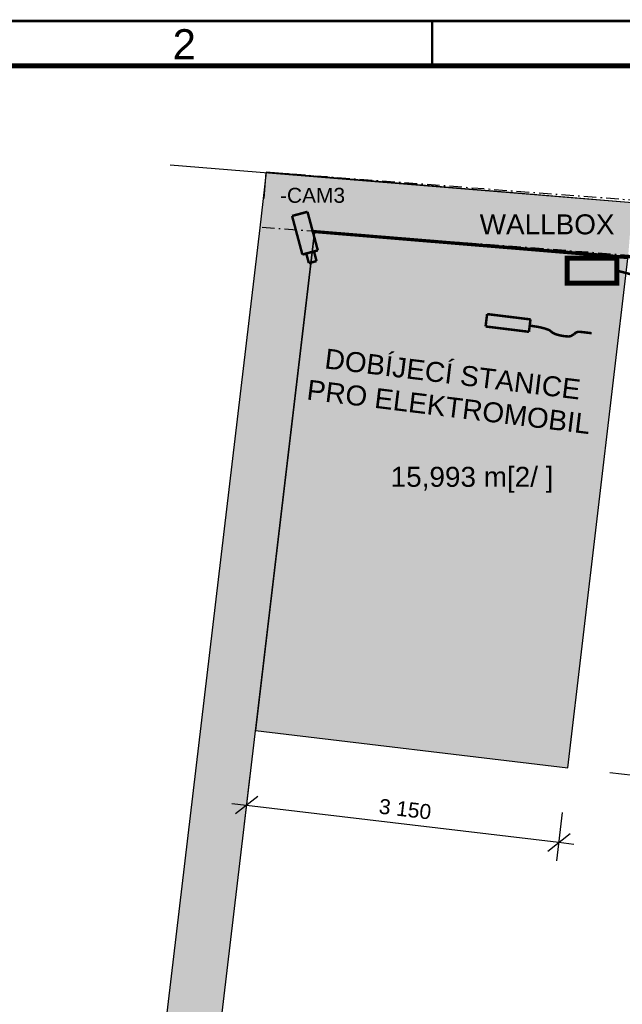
# Model space of a CAD drawing. Extents: x -12025 to 39812, y -28775 to 12.
# Tile 35 of 90: x 5268 to 11304, y -9846 to 12. Entities that reach past the tile are written whole.
import ezdxf
from ezdxf.enums import TextEntityAlignment as Align

# ---------------------------------------------------------------- set-up
doc = ezdxf.new("R2010")
doc.units = 0
doc.header["$MEASUREMENT"] = 0
doc.linetypes.add('Telekomunikacni vodic', pattern=[9.25, 3, -0.75, 3, -0.75, 0.125, -0.75, 0.125, -0.75])
doc.linetypes.add('Čerchovaná M', pattern=[225, 125, -42.5, 15, -42.5])
for name, color, linetype in [('0 (Pozadí)', 254, 'Continuous'), ('OÚ Dukovany internet + tv + data', 192, 'Continuous'), ('OÚ Dukovany půdorys kóty 1NP', 7, 'Continuous'), ('OÚ Dukovany půdorys podklad 1NP', 7, 'Continuous'), ('OÚ Dukovany rozváděče', 6, 'Continuous'), ('OÚ Dukovany zásuvky', 92, 'Continuous'), ('Ramecek', 7, 'Continuous'), ('Zakladni', 7, 'Continuous')]:
    doc.layers.add(name, color=color, linetype=linetype)
doc.styles.add('Arial', font='txt')

# ---------------------------------------------------------------- blocks, each defined once
blk = doc.blocks.new('Vidlice s naznačením pohyblivého přívodu')
at = {"color": 0, "linetype": 'Continuous', "const_width": 25}
for points in [[(-1062.2, 67.5), (-1047, 191.5)], [(-1047, 191.5), (-612.7, 138.2)], [(-612.7, 138.2), (-628, 14.1)], [(-628, 14.1), (-1062.2, 67.5)], [(0, 0), (-93.1, 11.4)]]:
    blk.add_lwpolyline(points, dxfattribs=at)
at = {"color": 0, "linetype": 'Continuous', "const_width": 25, "flags": 128}
for points in [[(-620.3, 76.2), (-534.7, 63), (-470.6, 47.9), (-428, 32.6), (-414.8, 25.3), (-407, 18.5), (-407, 18.5)], [(-271.3, -29.7), (-298.7, -25.6), (-323.1, -20.6), (-344.5, -14.9), (-363, -8.6), (-378.4, -1.9), (-390.9, 5), (-400.5, 11.8), (-407, 18.5), (-407, 18.5)], [(-174.4, -10.1), (-184.9, -14.7), (-192.6, -19.4), (-199.2, -23.9), (-206.3, -27.8), (-215.4, -30.7), (-228.2, -32.2), (-246.3, -32), (-271.3, -29.7), (-271.3, -29.7)], [(-174.4, -10.1), (-166.8, -0.6), (-158.3, 6.2), (-148.8, 10.6), (-138, 13), (-125.7, 13.8), (-111.6, 13.2), (-77.5, 9.5), (-77.5, 9.5)]]:
    blk.add_lwpolyline(points, dxfattribs=at)
blk = doc.blocks.new('Videokamera (2)')
at = {"color": 0, "linetype": 'Continuous', "const_width": 25}
for points in [[(25.5, 213.9), (-129, 172.5)], [(129, -172.5), (25.5, 213.9)], [(-129, 172.5), (-25.5, -213.9)], [(-25.5, -213.9), (129, -172.5)], [(13.1, -203.5), (39, -300.1)], [(116.3, -279.4), (90.4, -182.8)], [(116.3, -279.4), (39, -300.1)]]:
    blk.add_lwpolyline(points, dxfattribs=at)
at = {"color": 0, "linetype": 'Continuous', "style": 'Arial'}
blk.add_text('-CAM3', height=150, dxfattribs=at).set_placement((-250, 303.9))
blk = doc.blocks.new('(16)')
at = {"color": 0, "linetype": 'Continuous', "const_width": 50}
blk.add_lwpolyline([(500, -250), (0, -250), (0, 0), (500, 0)], close=True, dxfattribs=at)
at = {"layer": '0 (Pozadí)', "linetype": 'Continuous'}
blk.add_solid([(500, -250), (0, -250), (500, 0), (0, 0)], dxfattribs=at)
at = {"color": 0, "linetype": 'Continuous', "style": 'Arial'}
blk.add_text('WALLBOX', height=200, dxfattribs=at).set_placement((-875, 238.5))

msp = doc.modelspace()

# ---------------------------------------------------------------- linework, layer by layer
at = {"layer": 'OÚ Dukovany internet + tv + data', "linetype": 'Telekomunikacni vodic', "ltscale": 100, "const_width": 25}
msp.add_lwpolyline([(16822.2, -20250), (16750, -20250), (16750, -16250), (16250, -16250), (16250, -11750), (12025, -11315), (12125, -2875), (11500, -2875), (11500, -2375), (8202.3, -2104.3)], dxfattribs=at)
at = {"layer": 'OÚ Dukovany půdorys kóty 1NP', "color": 1, "linetype": 'Continuous'}
for p, q in [((7519.2, -8038.8), (7576.7, -7554.7)), ((11664.4, -7584.1), (11180.3, -7527)), ((7652.4, -7765.1), (7430.2, -7940.1)), ((7392.4, -7834.9), (7541.3, -7852.6)), ((7541.3, -7852.6), (10669.2, -8224.3)), ((10647.1, -8410.5), (10704.6, -7926.4)), ((10558.1, -8311.8), (10780.3, -8136.8)), ((10669.2, -8224.3), (10818.2, -8242))]:
    msp.add_line(p, q, dxfattribs=at)
at = {"layer": 'OÚ Dukovany půdorys podklad 1NP', "color": 8, "linetype": 'Continuous'}
for p, q in [((21138.4, -2607.8), (6775, -1445)), ((7716.4, -1778), (7737.4, -1518.9))]:
    msp.add_line(p, q, dxfattribs=at)
at = {"layer": 'OÚ Dukovany půdorys podklad 1NP', "color": 7, "linetype": 'Continuous'}
for p, q in [((7737.8, -1515.5), (7672, -2071.9)), ((11406.5, -1820.5), (7737.8, -1515.5)), ((7672, -2071.9), (6496.3, -12006.1)), ((7042.5, -12070.7), (8220.4, -2117.5)), ((8220.4, -2117.5), (11360.1, -2378.6))]:
    msp.add_line(p, q, dxfattribs=at)
at = {"layer": 'OÚ Dukovany půdorys podklad 1NP', "color": 251, "linetype": 'Čerchovaná M'}
for p, q in [((21363.1, -2556.8), (7737.8, -1515.5)), ((7695.9, -2063.9), (21321.2, -3105.2))]:
    msp.add_line(p, q, dxfattribs=at)
at = {"layer": 'OÚ Dukovany půdorys podklad 1NP', "color": 1, "linetype": 'Continuous'}
msp.add_lwpolyline([(8220.4, -2117.5), (7630.1, -7105.4), (10758, -7477.1), (11360.1, -2378.6)], close=True, dxfattribs=at)
at = {"layer": 'OÚ Dukovany půdorys podklad 1NP', "color": 254, "linetype": 'Continuous'}
for points in [[(7672, -2071.9), (8220.4, -2117.5), (7737.8, -1515.5)], [(8286.3, -1561.1), (7737.8, -1515.5), (8220.4, -2117.5)], [(8220.4, -2117.5), (11360.1, -2378.6), (8286.3, -1561.1), (11406.5, -1820.5)], [(7672, -2071.9), (6496.3, -12006.1), (8220.4, -2117.5), (7042.5, -12070.7)]]:
    msp.add_solid(points, dxfattribs=at)
at = {"layer": 'OÚ Dukovany půdorys podklad 1NP', "color": 19, "linetype": 'Continuous'}
msp.add_solid([(8220.4, -2117.5), (7630.1, -7105.4), (11360.1, -2378.6), (10758, -7477.1)], dxfattribs=at)
at = {"layer": 'OÚ Dukovany zásuvky', "linetype": 'Continuous', "const_width": 125}
msp.add_lwpolyline([(8227.6, -2510.3), (8044.8, -3999.1), (11022.4, -4364.7), (11205.2, -2875.9), (8227.6, -2510.3), (8227.6, -2510.3)], close=True, dxfattribs=at)
at = {"layer": 'Ramecek', "color": 7, "linetype": 'Continuous'}
for points, const_width in [([(0, -28600), (39800, -28600), (39800, 0), (0, 0)], 25), ([(400, -28150), (39400, -28150), (39400, -450), (400, -450)], 50)]:
    msp.add_lwpolyline(points, close=True, dxfattribs=dict(at, const_width=const_width))
at = {"layer": 'Ramecek', "color": 7, "linetype": 'Continuous', "const_width": 25}
msp.add_lwpolyline([(9400, -450), (9400, -5.7)], dxfattribs=at)
at = {"layer": 'Zakladni', "color": 7, "linetype": 'Continuous', "const_width": 25}
msp.add_lwpolyline([(11250, -2500), (11629.4, -2598.9)], dxfattribs=at)

# ---------------------------------------------------------------- block references
at = {"layer": 'OÚ Dukovany internet + tv + data', "linetype": 'Continuous'}
msp.add_blockref('Videokamera (2)', (8125, -2125), dxfattribs=at)
at = {"layer": 'OÚ Dukovany rozváděče', "linetype": 'Continuous'}
msp.add_blockref('(16)', (10750, -2375), dxfattribs=at)
at = {"layer": 'OÚ Dukovany zásuvky', "linetype": 'Continuous'}
msp.add_blockref('Vidlice s naznačením pohyblivého přívodu', (10996.5, -3126.7), dxfattribs=at)

# ---------------------------------------------------------------- texts
at = {"layer": 'OÚ Dukovany půdorys kóty 1NP', "color": 1, "linetype": 'Continuous', "style": 'Arial'}
for s, height, rotation, p in [('15,993 m[2/ ]', 200, 360, (8983.5, -4664.6)), ('3\xa0150', 150, 353.2224, (8859.3, -7935.1))]:
    msp.add_text(s, height=height, rotation=rotation, dxfattribs=at).set_placement(p)
at = {"layer": 'OÚ Dukovany zásuvky', "linetype": 'Continuous', "style": 'Arial'}
for s, p in [('DOBÍJECÍ STANICE', (9593.1, -3634.5)), ('PRO ELEKTROMOBIL', (9552.8, -3963.3))]:
    msp.add_text(s, height=200, rotation=353, dxfattribs=at).set_placement(p, align=Align.CENTER)
at = {"layer": 'Ramecek', "color": 7, "linetype": 'Continuous', "style": 'Arial'}
msp.add_text('2', height=300, dxfattribs=at).set_placement((6800, -382.9))

doc.saveas('drawing.dxf')
